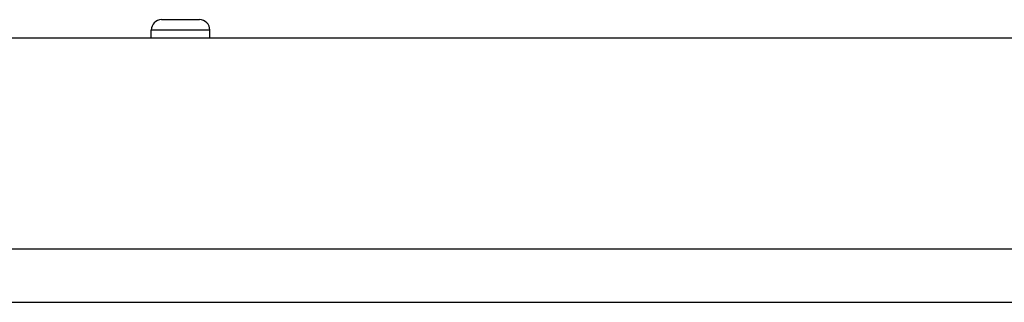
# Model space of a CAD drawing. Header units: inches. Extents: x 10 to 197, y 9 to 109.
# Tile 6 of 111: x 13.355 to 16.33, y 10.827 to 11.682. Entities that reach past the tile are written whole.
import ezdxf

# ---------------------------------------------------------------- set-up
doc = ezdxf.new("R2010")
doc.units = ezdxf.units.IN
doc.header["$MEASUREMENT"] = 0
doc.layers.add('Visible Edges(ANSI)', color=7, linetype='Continuous', lineweight=25)
doc.layers.add('Visible Tangent Edges(ANSI)', color=7, linetype='Continuous', lineweight=25)

msp = doc.modelspace()

# ---------------------------------------------------------------- linework, layer by layer
at = {"layer": 'Visible Edges(ANSI)'}
for p, q in [((13.7836, 11.6821), (13.8978, 11.6821)), ((13.7521, 11.6267), (13.7521, 11.6506)), ((13.9293, 11.6267), (13.9293, 11.6506)), ((10.5067, 11.6267), (34.1027, 11.6267)), ((10.5067, 10.8267), (34.1027, 10.8267))]:
    msp.add_line(p, q, dxfattribs=at)
for centre, start, end in [((13.7836, 11.6506), 90, 180), ((13.8978, 11.6506), 0, 90)]:
    msp.add_arc(centre, 0.0315, start, end, dxfattribs=at)
at = {"layer": 'Visible Tangent Edges(ANSI)'}
for p, q in [((13.9293, 11.6506), (13.7521, 11.6506)), ((34.1027, 10.9877), (10.5067, 10.9877))]:
    msp.add_line(p, q, dxfattribs=at)

doc.saveas('drawing.dxf')
